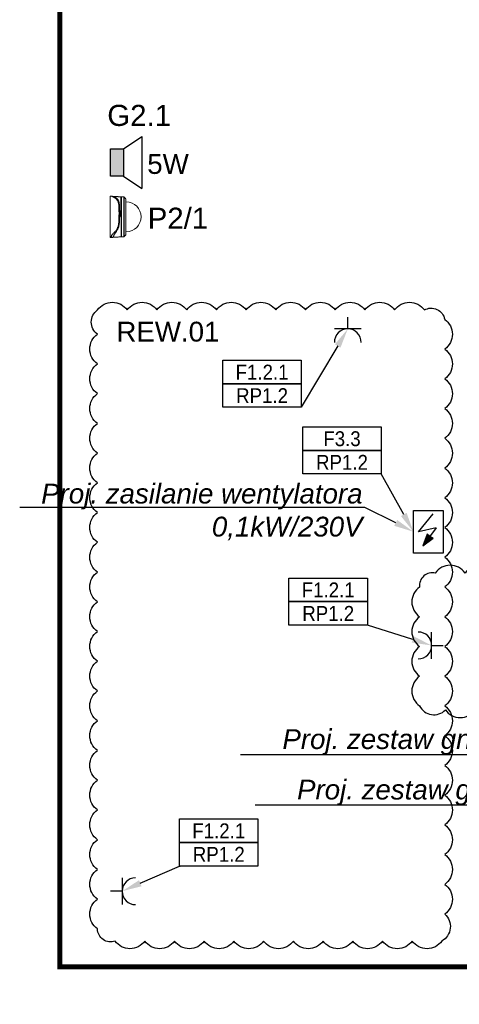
# Model space of a CAD drawing. Header units: millimetres. Extents: x 38232 to 48274, y 14703 to 20376.
# Tile 1 of 23: x 38232 to 38676, y 14703 to 15696. Entities that reach past the tile are written whole.
import ezdxf
from ezdxf import colors
from ezdxf.entities.mleader import LeaderData, LeaderLine
from ezdxf.enums import TextEntityAlignment as Align
from ezdxf.math import Vec2, Vec3

# ---------------------------------------------------------------- set-up
doc = ezdxf.new("R2010")
doc.units = ezdxf.units.MM
doc.linetypes.add('DASHED', pattern=[0.75, 0.5, -0.25])
doc.linetypes.add('PHANTOM', pattern=[12.7, 6.35, -1.27, 1.27, -1.27, 1.27, -1.27])
for name, color, linetype in [('_IE_Adresy_Obwodów', 246, 'Continuous'), ('_IE_Gniazda_230V_IP20', 5, 'Continuous'), ('_IE_Kamery zewnętrzne', 170, 'Continuous'), ('_IE_Opisy obwodów', 244, 'Continuous'), ('_IE_Punkt_GPD_PPD', 5, 'Continuous'), ('_IE_Punkty_Zasilania', 5, 'Continuous'), ('_IE_Radiowezel', 200, 'Continuous'), ('_IE_Radiowęzeł okablowanie', 190, 'Continuous'), ('_IE_REW01', 30, 'Continuous'), ('_IE_Strefy oddziaływania rozdzielnic elektrycznych', 240, 'Continuous')]:
    doc.layers.add(name, color=color, linetype=linetype)
doc.styles.add('ARIAL', font='arial.ttf')
doc.styles.get("Standard").update_dxf_attribs({"font": 'ARIAL.TTF'})

# ---------------------------------------------------------------- blocks, each defined once
blk = doc.blocks.new('G$C06D19BF9')
at = {"layer": '_IE_Radiowezel'}
h = blk.add_hatch(color=256, dxfattribs=at)
h.dxf.hatch_style = 1
h.paths.add_polyline_path([(13.09, 13.85), (-0.02, 13.83), (0.02, -13.83), (13.13, -13.82)])
at = {"layer": '_IE_Radiowezel', "ltscale": 0.02}
for p, q in [((13.09, 13.85), (31.75, 26.18)), ((31.75, 26.18), (31.81, -26.1)), ((13.13, -13.82), (31.81, -26.1))]:
    blk.add_line(p, q, dxfattribs=at)
blk.add_lwpolyline([(13.09, 13.85), (13.13, -13.82), (0.02, -13.83), (-0.02, 13.83)], close=True, dxfattribs=at)
blk.add_lwpolyline([(13.09, 13.85), (13.13, -13.82)], dxfattribs=at)
blk = doc.blocks.new('A$C6C8F0AEB')
at = {"layer": '_IE_Kamery zewnętrzne', "linetype": 'Continuous', "lineweight": 15}
for p, q in [((108.6, 235.3), (17.2, 235.3)), ((17.8, 236.7), (108.3, 236.7)), ((106.3, 241.6), (23.3, 241.6)), ((24.6, 242.1), (105.8, 242.1)), ((105.8, 242.1), (143.5, 242.1)), ((144.8, 241.6), (106.3, 241.6)), ((108.3, 236.7), (150.3, 236.7)), ((150.9, 235.3), (108.6, 235.3)), ((151.5, 227.1), (16.5, 227.1)), ((151.5, 225.6), (16.5, 225.6)), ((72, 221.2), (71.8, 219.8)), ((153.8, 189.6), (14.3, 189.6))]:
    blk.add_line(p, q, dxfattribs=at)
at = {"layer": '_IE_Kamery zewnętrzne', "linetype": 'PHANTOM', "lineweight": 0}
blk.add_line((152.5, 193.2), (151.3, 200.6), dxfattribs=at)
at = {"layer": '_IE_Kamery zewnętrzne', "linetype": 'Continuous', "lineweight": 15}
for centre, radius, start, end in [((84, 243.2), 50, 0, 180), ((19.2, 235.2), 2, 132, 177), ((24.6, 240.1), 2, 90, 132), ((143.5, 240.1), 2, 48, 90), ((148.9, 235.2), 2, 3, 48), ((81.6, 218.8), 9.8, 174.3275, 179.7907)]:
    blk.add_arc(centre, radius, start, end, dxfattribs=at)
at = {"layer": '_IE_Kamery zewnętrzne', "linetype": 'PHANTOM', "lineweight": 0}
blk.add_arc((150.5, 192.8), 2.03, 1.9674, 9.3093, dxfattribs=at)
at = {"layer": '_IE_Kamery zewnętrzne', "linetype": 'Continuous', "lineweight": 15}
for points in [[(17.2, 235.3), (16.7, 227.1)], [(23.3, 241.6), (17.8, 236.7)], [(34, 243.2), (34, 242.1)], [(134, 242.1), (134, 243.2)], [(150.3, 236.7), (144.8, 241.6)], [(151.3, 227.1), (150.9, 235.3)], [(16.5, 225.6), (15.7, 200.9)], [(16.5, 227.1), (16.5, 225.6)], [(151.5, 225.6), (151.5, 227.1)], [(152.4, 200.9), (151.5, 225.6)], [(14.4, 193.1), (14.3, 189.6)], [(14.5, 193.5), (14.5, 193.5)], [(153.8, 189.6), (153.7, 193.1)], [(153.7, 193.1), (153.7, 193.1)]]:
    blk.add_open_spline(points, degree=1, dxfattribs=at)
for points, knots in [([(71.8, 218.9), (70.4, 218.9), (67.6, 218.8), (63.6, 218.8), (59.5, 218.8), (55.2, 218.7), (50.7, 218.5), (46, 218.2), (41.5, 217.8), (37.6, 217.1), (34.2, 216.2), (31.3, 215.1), (28.7, 213.7), (26.4, 212.1), (24.2, 210.2), (22.2, 208), (20.4, 205.6), (18.8, 202.9), (17.4, 200.2), (16.4, 198), (15.7, 196.3), (15.2, 195.1), (14.8, 194.2), (14.5, 193.5), (14.4, 193.2), (14.4, 193.1), (14.4, 193.1), (14.4, 193.1)], [0, 0, 0, 0, 0.0413913, 0.0827825, 0.1248124, 0.1668422, 0.2203847, 0.2739243, 0.3290324, 0.3841284, 0.4272012, 0.4705759, 0.5131144, 0.5556592, 0.5992864, 0.6429226, 0.6911467, 0.7393804, 0.7881474, 0.8368912, 0.8659941, 0.8950803, 0.925238, 0.9554003, 0.9965292, 0.9989326, 1, 1, 1, 1]), ([(15.7, 201), (15.6, 200.3), (15.4, 199.1), (15.1, 197.2), (14.8, 195.3), (14.5, 194.1), (14.4, 193.4)], [0, 0, 0, 0, 0.249971, 0.499961, 0.749971, 1, 1, 1, 1]), ([(15.7, 200.9), (15.7, 201), (15.8, 201.1), (16.1, 201.8), (16.6, 202.9), (17.3, 204.3), (18.5, 206.3), (20.2, 208.9), (22.4, 211.6), (24.8, 213.9), (27.1, 215.7), (29.7, 217.2), (32.6, 218.4), (35.9, 219.3), (39.6, 220), (43.4, 220.4), (47.4, 220.7), (51.6, 220.9), (56.1, 221), (60.9, 221.1), (66.2, 221.2), (70, 221.2), (72, 221.2)], [0, 0, 0, 0, 0.0234257, 0.0634402, 0.1034671, 0.1451543, 0.1868665, 0.2573195, 0.327782, 0.3762365, 0.4247396, 0.4731344, 0.5232572, 0.5733879, 0.6251226, 0.6768646, 0.726889, 0.7769156, 0.8280454, 0.8791755, 0.9393608, 1, 1, 1, 1]), ([(152.6, 192.9), (152.3, 192.9), (151.7, 192.9), (150.6, 192.9), (149.2, 193.1), (147.6, 193.5), (146, 194.4), (144.4, 195.6), (142.3, 197.4), (139.7, 199.9), (136.6, 203), (133.2, 206.1), (129.5, 209.1), (125.8, 211.5), (122, 213.4), (118, 215), (113.3, 216.4), (108.1, 217.3), (103, 217.9), (98.2, 218.3), (93.4, 218.5), (88.2, 218.7), (82.7, 218.8), (77.2, 218.8), (73.6, 218.9), (71.8, 218.9)], [0, 0, 0, 0, 0.037237, 0.074586, 0.111845, 0.14896, 0.180258, 0.21169, 0.243035, 0.293455, 0.344108, 0.394814, 0.445368, 0.495703, 0.535577, 0.575445, 0.625933, 0.676589, 0.727131, 0.766993, 0.806857, 0.855063, 0.903426, 0.951791, 1, 1, 1, 1]), ([(151.3, 200.6), (151, 200.6), (150.3, 200.6), (148.8, 200.7), (147, 201), (145.2, 201.8), (143.4, 203), (141.4, 204.4), (139, 206.2), (136.2, 208.4), (132.8, 210.8), (129.1, 213.2), (125, 215.4), (120.9, 217.2), (116.6, 218.4), (112.2, 219.3), (107.7, 220), (102.5, 220.5), (96.6, 220.8), (90.2, 221), (83.8, 221.1), (77.8, 221.2), (73.9, 221.2), (72, 221.2)], [0, 0, 0, 0, 0.047011, 0.094082, 0.140988, 0.176744, 0.212695, 0.248777, 0.284714, 0.335004, 0.385555, 0.436103, 0.48645, 0.536569, 0.581255, 0.626122, 0.671031, 0.715773, 0.775032, 0.834441, 0.893711, 0.946855, 1, 1, 1, 1]), ([(151.3, 200.6), (151.5, 200.6), (151.9, 200.6), (152.3, 200.7), (152.4, 200.7), (152.4, 200.8), (152.4, 200.9)], [0, 0, 0, 0, 0.313886, 0.627761, 0.946651, 1, 1, 1, 1]), ([(153.6, 193.4), (153.5, 194.1), (153.3, 195.3), (153, 197.2), (152.7, 199.1), (152.5, 200.3), (152.4, 201)], [0, 0, 0, 0, 0.2500292, 0.500039, 0.7500294, 1, 1, 1, 1]), ([(14.5, 193.5), (14.5, 193.4), (14.4, 193.4), (14.4, 193.3), (14.4, 193.2)], [0, 0, 0, 0, 0.588017, 1, 1, 1, 1]), ([(153.7, 193.1), (153.7, 193.2), (153.7, 193.3), (153.6, 193.4), (153.6, 193.4)], [0, 0, 0, 0, 0.543073, 1, 1, 1, 1])]:
    blk.add_open_spline(points, degree=3, knots=knots, dxfattribs=at)
at = {"layer": '_IE_Kamery zewnętrzne', "linetype": 'PHANTOM', "lineweight": 0}
for points, knots in [([(152.5, 193.2), (152.5, 193.2), (152.7, 193.2), (153.2, 193.2), (153.6, 193.2), (153.7, 193.2), (153.6, 193.4), (153.6, 193.5)], [0, 0, 0, 0, 0.000005, 0.31556, 0.631098, 0.952848, 1, 1, 1, 1]), ([(153.7, 193.1), (153.7, 193.1), (153.6, 192.9), (153.3, 192.9), (152.8, 192.9), (152.6, 192.9)], [0, 0, 0, 0, 0.3088251, 0.6544016, 1, 1, 1, 1])]:
    blk.add_open_spline(points, degree=3, knots=knots, dxfattribs=at)
blk = doc.blocks.new('KWIP')
at = {"layer": '_IE_Kamery zewnętrzne', "lineweight": 5, "ltscale": 10, "xscale": 3.75, "yscale": 3.75, "zscale": 3.75}
blk.add_blockref('A$C6C8F0AEB', (267071, 190001), dxfattribs=at)
blk = doc.blocks.new('_punkt_zasilania')
at = {"layer": '_IE_Punkty_Zasilania'}
blk.add_hatch(color=94, dxfattribs=at).paths.add_polyline_path([(9.55, 7.16), (20.02, 14.82), (16.48, 16.55), (13.76, 19.1)])
at = {"layer": '_IE_Punkty_Zasilania', "color": 5}
for p, q in [((0, 42.94), (30.1, 42.94)), ((0, 0), (0, 42.94)), ((30.1, 42.94), (30.1, 0)), ((30.1, 0), (0, 0))]:
    blk.add_line(p, q, dxfattribs=at)
at = {"layer": '_IE_Punkty_Zasilania', "color": 94}
for p, q in [((5.24, 21.47), (20.04, 39.55)), ((22.96, 25.32), (5.24, 21.47)), ((22.96, 25.32), (9.55, 7.16)), ((13.76, 19.1), (9.55, 7.16)), ((9.55, 7.16), (20.02, 14.82)), ((16.48, 16.55), (13.76, 19.1)), ((20.02, 14.82), (16.48, 16.55))]:
    blk.add_line(p, q, dxfattribs=at)
blk = doc.blocks.new('*U21590')
at = {"layer": '_IE_Gniazda_230V_IP20', "color": 5}
for p, q in [((-13.57, -13.57), (13.57, -13.57)), ((0, -13.57), (0, -25.33))]:
    blk.add_line(p, q, dxfattribs=at)
blk.add_arc((0, 0), 13.57, 180, 0, dxfattribs=at)
at = {"layer": '_IE_Gniazda_230V_IP20', "color": 240, "style": 'ARIAL', "flags": 12}
blk.add_attdef('WYS', text='', height=17, rotation=270, dxfattribs=at).set_placement((0, 59.07), align=Align.MIDDLE)
blk.add_attdef('IL', text='', height=17, dxfattribs=at).set_placement((0, 0), align=Align.MIDDLE)
blk = doc.blocks.new('*U5111')
at = {"layer": '_IE_Gniazda_230V_IP20', "color": 5}
for p, q in [((13.57, -13.57), (13.57, 13.57)), ((13.57, 0), (25.33, 0))]:
    blk.add_line(p, q, dxfattribs=at)
blk.add_arc((0, 0), 13.57, 270, 90, dxfattribs=at)
at = {"layer": '_IE_Gniazda_230V_IP20', "color": 240, "style": 'ARIAL', "flags": 12}
for tag, p in [('WYS2', (-59.06, -0.96)), ('IL', (0, 0))]:
    blk.add_attdef(tag, text='', height=17, dxfattribs=at).set_placement(p, align=Align.MIDDLE)
blk = doc.blocks.new('*U5153')
at = {"layer": '_IE_Gniazda_230V_IP20', "color": 5}
for p, q in [((-13.57, 13.57), (-13.57, -13.57)), ((-13.57, 0), (-25.33, 0))]:
    blk.add_line(p, q, dxfattribs=at)
blk.add_arc((0, 0), 13.57, 90, 270, dxfattribs=at)
at = {"layer": '_IE_Gniazda_230V_IP20', "color": 240, "style": 'ARIAL', "flags": 12}
for tag, p in [('IL', (0, 0)), ('WYS3', (59.06, 0.96))]:
    blk.add_attdef(tag, text='', height=17, dxfattribs=at).set_placement(p, align=Align.MIDDLE)
blk = doc.blocks.new('*U42789')
at = {"layer": '_IE_Adresy_Obwodów', "color": 7}
for points in [[(-792.5, 474.4), (0, 474.4), (0, 237.2), (-792.5, 237.2)], [(-792.5, 237.2), (0, 237.2), (0, 0), (-792.5, 0)]]:
    blk.add_lwpolyline(points, close=True, dxfattribs=at)
at = {"layer": '_IE_Adresy_Obwodów', "width": 0.9, "flags": 12}
for tag, p in [('ADRES', (-396.2, 355.8)), ('ROZDZ', (-396.2, 118.6))]:
    blk.add_attdef(tag, text='', height=150, dxfattribs=at).set_placement(p, align=Align.MIDDLE)
ml = blk.add_multileader_mtext('Standard')
ml.set_content(' ')
ml.set_leader_properties()
ml.build(insert=Vec2(0, 0))
ml.multileader.update_dxf_attribs({"arrow_head_size": 200})
ctx = ml.context
ctx.base_point, ctx.arrow_head_size, ctx.plane_origin = Vec3(-13.6, 0), 200, Vec3(553.5, 71.8)
ctx.text_align_type = 2
notes = []
notes.append((ctx, [(0, (1, 1, 0), (0, 0), (-1, 0), 8, [(0, [(324.8, -582.6), (0, 0)], 0, [])])]))
ctx.mtext.insert, ctx.mtext.alignment, ctx.mtext.flow_direction = Vec3(-10, 2), 3, 5
for ctx, leaders in notes:
    for number, flags, end, landing, length, lines in leaders:
        leader = LeaderData()
        leader.index, (leader.has_last_leader_line, leader.has_dogleg_vector, leader.attachment_direction) = number, flags
        leader.last_leader_point, leader.dogleg_vector, leader.dogleg_length = Vec3(end), Vec3(landing), length
        for number, points, colour, breaks in lines:
            line = LeaderLine()
            line.index, line.vertices, line.color, line.breaks = number, Vec3.list(points), colors.encode_raw_color(colour), breaks
            leader.lines.append(line)
        ctx.leaders.append(leader)
blk = doc.blocks.new('*U36938')
at = {"layer": '_IE_Adresy_Obwodów', "color": 7}
for points in [[(-792.5, 474.4), (0, 474.4), (0, 237.2), (-792.5, 237.2)], [(-792.5, 237.2), (0, 237.2), (0, 0), (-792.5, 0)]]:
    blk.add_lwpolyline(points, close=True, dxfattribs=at)
at = {"layer": '_IE_Adresy_Obwodów', "width": 0.9, "flags": 12}
for tag, p in [('ADRES', (-396.2, 355.8)), ('ROZDZ', (-396.2, 118.6))]:
    blk.add_attdef(tag, text='', height=150, dxfattribs=at).set_placement(p, align=Align.MIDDLE)
ml = blk.add_multileader_mtext('Standard')
ml.set_content(' ')
ml.set_leader_properties()
ml.build(insert=Vec2(0, 0))
ml.multileader.update_dxf_attribs({"arrow_head_size": 200})
ctx = ml.context
ctx.base_point, ctx.arrow_head_size, ctx.plane_origin = Vec3(-13.6, 0), 200, Vec3(553.5, 71.8)
ctx.text_align_type = 2
notes = []
notes.append((ctx, [(0, (1, 1, 0), (0, 0), (-1, 0), 8, [(0, [(469.6, 790.5), (0, 0)], 0, [])])]))
ctx.mtext.insert, ctx.mtext.alignment, ctx.mtext.flow_direction = Vec3(-10, 2), 3, 5
for ctx, leaders in notes:
    for number, flags, end, landing, length, lines in leaders:
        leader = LeaderData()
        leader.index, (leader.has_last_leader_line, leader.has_dogleg_vector, leader.attachment_direction) = number, flags
        leader.last_leader_point, leader.dogleg_vector, leader.dogleg_length = Vec3(end), Vec3(landing), length
        for number, points, colour, breaks in lines:
            line = LeaderLine()
            line.index, line.vertices, line.color, line.breaks = number, Vec3.list(points), colors.encode_raw_color(colour), breaks
            leader.lines.append(line)
        ctx.leaders.append(leader)
blk = doc.blocks.new('*U42507')
at = {"layer": '_IE_Adresy_Obwodów', "color": 7}
for points in [[(-792.5, 474.4), (0, 474.4), (0, 237.2), (-792.5, 237.2)], [(-792.5, 237.2), (0, 237.2), (0, 0), (-792.5, 0)]]:
    blk.add_lwpolyline(points, close=True, dxfattribs=at)
at = {"layer": '_IE_Adresy_Obwodów', "width": 0.9, "flags": 12}
for tag, p in [('ADRES', (-396.2, 355.8)), ('ROZDZ', (-396.2, 118.6))]:
    blk.add_attdef(tag, text='', height=150, dxfattribs=at).set_placement(p, align=Align.MIDDLE)
ml = blk.add_multileader_mtext('Standard')
ml.set_content(' ')
ml.set_leader_properties()
ml.build(insert=Vec2(0, 0))
ml.multileader.update_dxf_attribs({"arrow_head_size": 200})
ctx = ml.context
ctx.base_point, ctx.arrow_head_size, ctx.plane_origin = Vec3(-13.6, 0), 200, Vec3(553.5, 71.8)
ctx.text_align_type = 2
notes = []
notes.append((ctx, [(0, (1, 1, 0), (0, 0), (-1, 0), 8, [(0, [(648.5, -205.8), (0, 0)], 0, [])])]))
ctx.mtext.insert, ctx.mtext.alignment, ctx.mtext.flow_direction = Vec3(-10, 2), 3, 5
for ctx, leaders in notes:
    for number, flags, end, landing, length, lines in leaders:
        leader = LeaderData()
        leader.index, (leader.has_last_leader_line, leader.has_dogleg_vector, leader.attachment_direction) = number, flags
        leader.last_leader_point, leader.dogleg_vector, leader.dogleg_length = Vec3(end), Vec3(landing), length
        for number, points, colour, breaks in lines:
            line = LeaderLine()
            line.index, line.vertices, line.color, line.breaks = number, Vec3.list(points), colors.encode_raw_color(colour), breaks
            leader.lines.append(line)
        ctx.leaders.append(leader)
blk = doc.blocks.new('*U42509')
at = {"layer": '_IE_Adresy_Obwodów', "color": 7}
for points in [[(-792.5, 474.4), (0, 474.4), (0, 237.2), (-792.5, 237.2)], [(-792.5, 237.2), (0, 237.2), (0, 0), (-792.5, 0)]]:
    blk.add_lwpolyline(points, close=True, dxfattribs=at)
at = {"layer": '_IE_Adresy_Obwodów', "width": 0.9, "flags": 12}
for tag, p in [('ADRES', (-396.2, 355.8)), ('ROZDZ', (-396.2, 118.6))]:
    blk.add_attdef(tag, text='', height=150, dxfattribs=at).set_placement(p, align=Align.MIDDLE)
ml = blk.add_multileader_mtext('Standard')
ml.set_content(' ')
ml.set_leader_properties()
ml.build(insert=Vec2(0, 0))
ml.multileader.update_dxf_attribs({"arrow_head_size": 200})
ctx = ml.context
ctx.base_point, ctx.arrow_head_size, ctx.plane_origin = Vec3(-784.5, 0), 200, Vec3(-1345.9, 71.8)
notes = []
notes.append((ctx, [(0, (1, 1, 0), (-792.5, 0), (1, 0), 8, [(0, [(-1372, -254.3), (-792.5, 0)], 0, [])])]))
ctx.mtext.insert, ctx.mtext.flow_direction = Vec3(-782.5, 2), 5
for ctx, leaders in notes:
    for number, flags, end, landing, length, lines in leaders:
        leader = LeaderData()
        leader.index, (leader.has_last_leader_line, leader.has_dogleg_vector, leader.attachment_direction) = number, flags
        leader.last_leader_point, leader.dogleg_vector, leader.dogleg_length = Vec3(end), Vec3(landing), length
        for number, points, colour, breaks in lines:
            line = LeaderLine()
            line.index, line.vertices, line.color, line.breaks = number, Vec3.list(points), colors.encode_raw_color(colour), breaks
            leader.lines.append(line)
        ctx.leaders.append(leader)

msp = doc.modelspace()

# ---------------------------------------------------------------- linework, layer by layer
at = {"layer": '_IE_REW01'}
for points in [[(38310.24, 15403.56, -0.5206), (38340.24, 15403.56, -0.5206), (38370.24, 15403.56, -0.5206), (38400.24, 15403.56, -0.5206), (38430.24, 15403.56, -0.5206), (38460.24, 15403.56, -0.5206), (38490.24, 15403.56, -0.5206), (38520.24, 15403.56, -0.5206), (38550.24, 15403.56, -0.5206), (38580.24, 15403.56, -0.5206), (38610.24, 15403.56, -0.5206), (38640.24, 15403.56, -0.5206), (38660.78, 15394.1, -0.5206), (38660.78, 15364.1, -0.5206), (38660.78, 15334.1, -0.5206), (38660.78, 15304.1, -0.5206), (38660.78, 15274.1, -0.5206), (38660.78, 15244.1, -0.5206), (38660.78, 15214.1, -0.5206), (38660.78, 15184.1, -0.5206), (38660.78, 15154.1, -0.5206), (38660.78, 15124.1, -0.5206), (38660.78, 15094.1, -0.5206), (38660.78, 15064.1, -0.5206), (38660.78, 15034.1, -0.5206), (38660.78, 15004.1, -0.5206), (38660.78, 14974.1, -0.5206), (38660.78, 14944.1, -0.5206), (38660.78, 14914.1, -0.5206), (38660.78, 14884.1, -0.5206), (38660.78, 14854.1, -0.5206), (38660.78, 14824.1, -0.5206), (38660.78, 14794.1, -0.5206), (38657.97, 14766.9, -0.5206), (38627.97, 14766.9, -0.5206), (38597.97, 14766.9, -0.5206), (38567.97, 14766.9, -0.5206), (38537.97, 14766.9, -0.5206), (38507.97, 14766.9, -0.5206), (38477.97, 14766.9, -0.5206), (38447.97, 14766.9, -0.5206), (38417.97, 14766.9, -0.5206), (38387.97, 14766.9, -0.5206), (38357.97, 14766.9, -0.5206), (38327.97, 14766.9, -0.5206), (38310.24, 14779.17, -0.5206), (38310.24, 14809.17, -0.5206), (38310.24, 14839.17, -0.5206), (38310.24, 14869.17, -0.5206), (38310.24, 14899.17, -0.5206), (38310.24, 14929.17, -0.5206), (38310.24, 14959.17, -0.5206), (38310.24, 14989.17, -0.5206), (38310.24, 15019.17, -0.5206), (38310.24, 15049.17, -0.5206), (38310.24, 15079.17, -0.5206), (38310.24, 15109.17, -0.5206), (38310.24, 15139.17, -0.5206), (38310.24, 15169.17, -0.5206), (38310.24, 15199.17, -0.5206), (38310.24, 15229.17, -0.5206), (38310.24, 15259.17, -0.5206), (38310.24, 15289.17, -0.5206), (38310.24, 15319.17, -0.5206), (38310.24, 15349.17, -0.5206), (38310.24, 15379.17, -0.5206), (38310.24, 15403.56, -0.5206)], [(38831.32, 15138.2, 0.5206), (38801.32, 15138.2, 0.5206), (38771.32, 15138.2, 0.5206), (38741.32, 15138.2, 0.5206), (38711.32, 15138.2, 0.5206), (38681.32, 15138.2, 0.5206), (38651.32, 15138.2, 0.5206), (38635.45, 15124.07, 0.5206), (38635.45, 15094.07, 0.5206), (38635.45, 15064.07, 0.5206), (38635.45, 15034.07, 0.5206), (38635.45, 15004.07, 0.5206), (38661.48, 15000.1, 0.5206), (38691.48, 15000.1, 0.5206), (38721.48, 15000.1, 0.5206), (38751.48, 15000.1, 0.5206), (38781.48, 15000.1, 0.5206), (38811.48, 15000.1, 0.5206), (38831.32, 15010.26, 0.5206), (38831.32, 15040.26, 0.5206), (38831.32, 15070.26, 0.5206), (38831.32, 15100.26, 0.5206), (38831.32, 15138.2, 0.5206)]]:
    msp.add_lwpolyline(points, format="xyb", close=True, dxfattribs=at)
at = {"layer": '_IE_Strefy oddziaływania rozdzielnic elektrycznych', "linetype": 'DASHED', "ltscale": 10, "const_width": 5}
msp.add_lwpolyline([(38272.3, 16263.81), (44122.3, 16263.81), (44122.3, 14740.81), (38272.3, 14740.81)], close=True, dxfattribs=at)

# ---------------------------------------------------------------- block references
msp.add_blockref('G$C06D19BF9', (38323.3, 15552.31))
at = {"layer": '_IE_Adresy_Obwodów', "xscale": 0.1, "yscale": 0.1, "zscale": 0.1}
for name, p, values in [('*U36938', (38515.99, 15305.4), {'ADRES': 'F1.2.1', 'ROZDZ': 'RP1.2'}), ('*U42789', (38596.72, 15238.1), {'ADRES': 'F3.3', 'ROZDZ': 'RP1.2'}), ('*U42507', (38582.76, 15085.68), {'ADRES': 'F1.2.1', 'ROZDZ': 'RP1.2'}), ('*U42509', (38472.27, 14842.61), {'ADRES': 'F1.2.1', 'ROZDZ': 'RP1.2'})]:
    msp.add_blockref(name, p, dxfattribs=at).add_auto_attribs(values)
at = {"layer": '_IE_Gniazda_230V_IP20', "rotation": 180}
msp.add_blockref('*U21590', (38562.95, 15370.87), dxfattribs=at)
at = {"layer": '_IE_Gniazda_230V_IP20'}
for name, p in [('*U5111', (38634.03, 15065.1)), ('*U5153', (38348.63, 14817.18))]:
    msp.add_blockref(name, p, dxfattribs=at)
at = {"layer": '_IE_Kamery zewnętrzne', "xscale": 0.07999999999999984, "yscale": 0.07999999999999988, "zscale": 0.07999999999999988, "rotation": 270.0202326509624}
msp.add_blockref('KWIP', (23058.62, 36883.02), dxfattribs=at)
at = {"layer": '_IE_Punkty_Zasilania'}
msp.add_blockref('_punkt_zasilania', (38629.2, 15158.37), dxfattribs=at)

# ---------------------------------------------------------------- texts
at = {"layer": '_IE_Punkt_GPD_PPD', "insert": (38360.91, 15506.76), "char_height": 17, "width": 908.1112, "attachment_point": 1}
msp.add_mtext('{\\H1.25x;P2/1}', dxfattribs=at)
at = {"layer": '_IE_Radiowezel', "insert": (38360.46, 15560.85), "char_height": 20, "width": 103.8917, "attachment_point": 1, "style": 'ARIAL'}
msp.add_mtext('5W', dxfattribs=at)
at = {"layer": '_IE_Radiowęzeł okablowanie', "insert": (38320.09, 15610.51), "char_height": 17, "width": 908.1112, "attachment_point": 1}
msp.add_mtext('{\\H1.25x;G2.1}', dxfattribs=at)
at = {"layer": '_IE_REW01', "insert": (38329.3, 15391.7), "char_height": 20, "width": 190.5972, "attachment_point": 1}
msp.add_mtext('REW.01', dxfattribs=at)

# ---------------------------------------------------------------- leaders
at = {"layer": '_IE_Opisy obwodów'}
ml = msp.add_multileader_mtext('Standard', dxfattribs=at)
ml.set_content('{\\fArial|b0|i1|c238|p34;Proj. zasilanie wentylatora \\P0,1kW/230V}', color=256)
ml.set_leader_properties()
ml.build(insert=Vec2(0, 0))
ml.multileader.update_dxf_attribs({"text_left_attachment_type": 6, "text_right_attachment_type": 6, "dogleg_length": 0.36, "arrow_head_size": 20})
ctx = ml.context
ctx.base_point, ctx.char_height, ctx.arrow_head_size, ctx.plane_origin = Vec3(38253.31, 15204.29), 20, 20, Vec3(38756.23, 14591.38)
ctx.left_attachment, ctx.right_attachment, ctx.text_align_type = 6, 6, 2
notes = []
notes.append((ctx, [(0, (1, 1, 0), (38580.21, 15204.29), (-1, 0), 0.36, [(0, [(38629.2, 15179.84), (38580.21, 15204.29)], 0, [])])]))
ctx.mtext.insert, ctx.mtext.alignment, ctx.mtext.flow_direction = Vec3(38577.85, 15228.33), 3, 5
ml = msp.add_multileader_mtext('Standard', dxfattribs=at)
ml.set_content('{\\fArial|b0|i1|c238|p34;Proj. zestaw gniazd montowany w blacie stołu}', color=256)
ml.set_leader_properties()
ml.build(insert=Vec2(0, 0))
ml.multileader.update_dxf_attribs({"text_left_attachment_type": 6, "text_right_attachment_type": 6, "dogleg_length": 0.36, "arrow_head_size": 20})
ctx = ml.context
ctx.base_point, ctx.char_height, ctx.arrow_head_size, ctx.plane_origin = Vec3(38496, 14954.78), 20, 20, Vec3(39183.63, 14274.76)
ctx.left_attachment, ctx.right_attachment, ctx.text_align_type = 6, 6, 2
notes.append((ctx, [(0, (1, 1, 0), (39067.59, 14954.78), (-1, 0), 0.36, [(0, [(39200.66, 15137.49), (39067.59, 14954.78)], 0, [])])]))
ctx.mtext.insert, ctx.mtext.alignment, ctx.mtext.flow_direction = Vec3(39065.23, 14980.66), 3, 5
ml = msp.add_multileader_mtext('Standard', dxfattribs=at)
ml.set_content('{\\fArial|b0|i1|c238|p34;Proj. zestaw gniazd montowany w blacie stołu}', color=256)
ml.set_leader_properties()
ml.build(insert=Vec2(0, 0))
ml.multileader.update_dxf_attribs({"text_left_attachment_type": 6, "text_right_attachment_type": 6, "dogleg_length": 0.36, "arrow_head_size": 20})
ctx = ml.context
ctx.base_point, ctx.char_height, ctx.arrow_head_size, ctx.plane_origin = Vec3(38510.8, 14903.85), 20, 20, Vec3(39198.44, 14223.83)
ctx.left_attachment, ctx.right_attachment, ctx.text_align_type = 6, 6, 2
notes.append((ctx, [(0, (1, 1, 0), (39082.39, 14903.85), (-1, 0), 0.36, [(0, [(39179.57, 14965.36), (39082.39, 14903.85)], 0, [])])]))
ctx.mtext.insert, ctx.mtext.alignment, ctx.mtext.flow_direction = Vec3(39080.03, 14929.73), 3, 5
for ctx, leaders in notes:
    for number, flags, end, landing, length, lines in leaders:
        leader = LeaderData()
        leader.index, (leader.has_last_leader_line, leader.has_dogleg_vector, leader.attachment_direction) = number, flags
        leader.last_leader_point, leader.dogleg_vector, leader.dogleg_length = Vec3(end), Vec3(landing), length
        for number, points, colour, breaks in lines:
            line = LeaderLine()
            line.index, line.vertices, line.color, line.breaks = number, Vec3.list(points), colors.encode_raw_color(colour), breaks
            leader.lines.append(line)
        ctx.leaders.append(leader)

doc.saveas('drawing.dxf')
